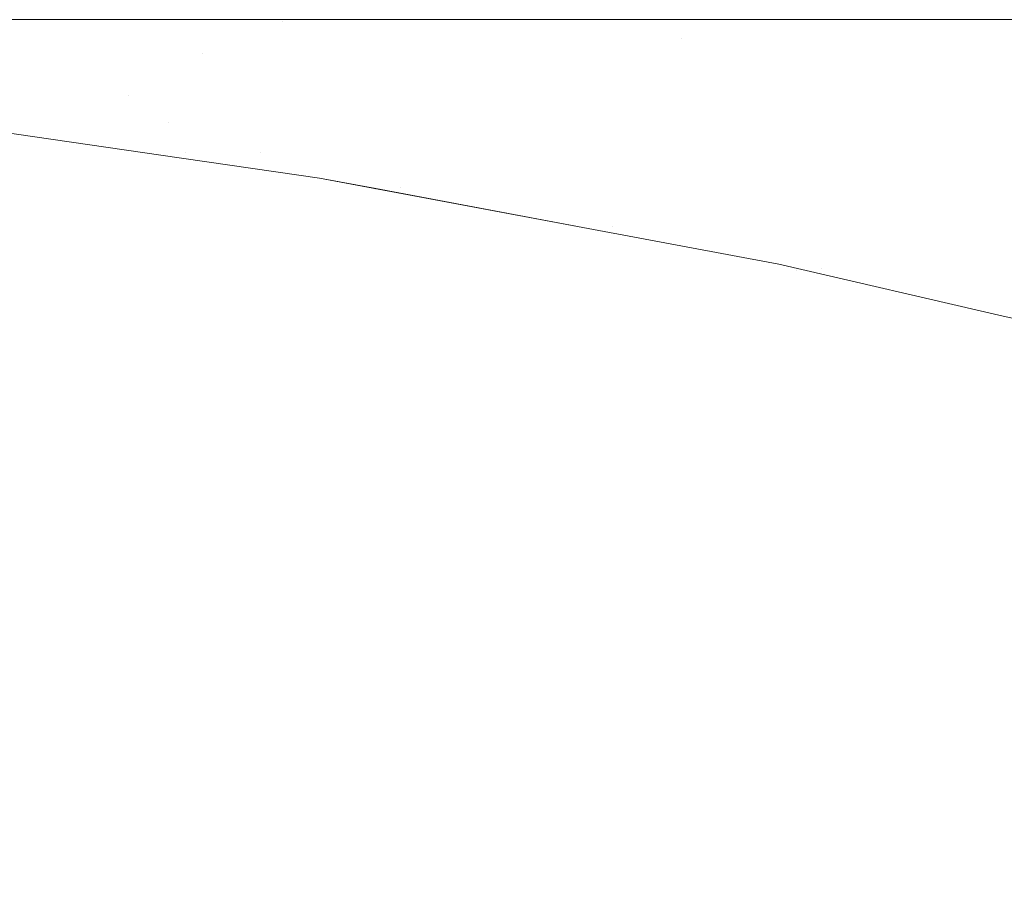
# Model space of a CAD drawing. Header units: centimetres. Extents: x -44.1 to 45.2, y 4.2 to 6.
# Tile 188 of 256: x -14.2318 to -14.209, y 5.98 to 6.0001. Entities that reach past the tile are written whole.
import ezdxf

# ---------------------------------------------------------------- set-up
doc = ezdxf.new("R2010")
doc.units = ezdxf.units.CM
doc.header["$LTSCALE"] = 2.54
doc.layers.add('Lucido design-1', color=7, linetype='Continuous')

# ---------------------------------------------------------------- blocks, each defined once
blk = doc.blocks.new('Gruppo-4-1')
at = {"color": 7, "linetype": 'Continuous', "lineweight": 9}
for points, invisible_edges in [([(-43.924707, 6.000021, -2312.419046), (-8.338741, 6.000089, -2312.42217), (-26.131724, 6.000089, -2312.42217)], 9), ([(-43.924707, 6.000021, -2312.419046), (45.040209, 6.000021, -2312.419046), (9.454243, 6.000089, -2312.42217), (-8.338741, 6.000089, -2312.42217)], 11), ([(-43.924707, 6.000021, -2312.419046), (-43.924707, 5.999993, -2312.417808), (45.040209, 5.999993, -2312.417808), (45.040209, 6.000021, -2312.419046)], 10), ([(45.040209, 5.999993, -2312.417808), (-43.924707, 5.999993, -2312.417808), (-43.924707, 5.999708, -2312.413454), (45.040209, 5.999708, -2312.413454)], 5), ([(-26.131724, 6.000089, -2312.42217), (-14.095203, 6.000089, -2312.646622), (-14.111291, 6.000089, -2312.652216)], 9), ([(-14.111291, 6.000089, -2312.652216), (-14.12626, 6.000089, -2312.658095), (-26.131724, 6.000089, -2312.42217)], 10), ([(-14.12626, 6.000089, -2312.658095), (-14.135675, 6.000089, -2312.66223), (-14.140127, 6.000089, -2312.664186), (-26.131724, 6.000089, -2312.42217)], 12), ([(-26.131724, 6.000089, -2312.42217), (-14.077994, 6.000089, -2312.641394), (-14.081469, 6.000089, -2312.642449)], 9), ([(-14.081469, 6.000089, -2312.642449), (-14.095203, 6.000089, -2312.646622), (-26.131724, 6.000089, -2312.42217)], 10), ([(-26.131724, 6.000089, -2312.42217), (-14.175912, 6.000089, -2312.683376), (-14.185788, 6.000089, -2312.689763)], 9), ([(-14.140127, 6.000089, -2312.664186), (-14.152928, 6.000089, -2312.670425), (-26.131724, 6.000089, -2312.42217)], 10), ([(-14.185788, 6.000089, -2312.689763), (-14.194819, 6.000089, -2312.696128), (-26.131724, 6.000089, -2312.42217)], 10), ([(-14.194819, 6.000089, -2312.696128), (-14.203065, 6.000089, -2312.702447), (-26.131724, 6.000089, -2312.42217)], 10), ([(-14.152928, 6.000089, -2312.670425), (-14.1647, 6.000089, -2312.676752), (-26.131724, 6.000089, -2312.42217)], 10), ([(-14.203065, 6.000089, -2312.702447), (-14.210585, 6.000089, -2312.7087), (-26.131724, 6.000089, -2312.42217)], 10), ([(-26.131724, 6.000089, -2312.42217), (-14.059693, 6.000089, -2312.636617), (-14.077994, 6.000089, -2312.641394)], 9), ([(-14.210585, 6.000089, -2312.7087), (-14.217435, 6.000089, -2312.714876), (-26.131724, 6.000089, -2312.42217)], 10), ([(-26.131724, 6.000089, -2312.42217), (-14.040353, 6.000089, -2312.632382), (-14.059693, 6.000089, -2312.636617)], 9), ([(-26.131724, 6.000089, -2312.42217), (-14.020064, 6.000089, -2312.628777), (-14.028457, 6.000089, -2312.630268)], 9), ([(-14.217435, 6.000089, -2312.714876), (-14.223668, 6.000089, -2312.720965), (-26.131724, 6.000089, -2312.42217)], 10), ([(-14.028457, 6.000089, -2312.630268), (-14.040353, 6.000089, -2312.632382), (-26.131724, 6.000089, -2312.42217)], 10), ([(-14.223668, 6.000089, -2312.720965), (-14.229332, 6.000089, -2312.726962), (-26.131724, 6.000089, -2312.42217)], 10), ([(-26.131724, 6.000089, -2312.42217), (-13.998948, 6.000089, -2312.625887), (-14.020064, 6.000089, -2312.628777)], 9), ([(-14.229332, 6.000089, -2312.726962), (-14.234474, 6.000089, -2312.732864), (-26.131724, 6.000089, -2312.42217)], 10), ([(-26.131724, 6.000089, -2312.42217), (-13.977163, 6.000089, -2312.623786), (-13.979127, 6.000089, -2312.623976), (-13.998948, 6.000089, -2312.625887)], 9), ([(-13.93465, 6.000089, -2312.62217), (-13.954895, 6.000089, -2312.622535), (-26.131724, 6.000089, -2312.42217), (-8.338741, 6.000089, -2312.42217)], 10), ([(-13.954895, 6.000089, -2312.622535), (-13.977163, 6.000089, -2312.623786), (-26.131724, 6.000089, -2312.42217)], 10), ([(-14.1647, 6.000089, -2312.676752), (-14.175912, 6.000089, -2312.683376), (-26.131724, 6.000089, -2312.42217)], 10), ([(-14.243351, 6.000089, -2312.744381), (-14.239134, 6.000089, -2312.73867), (-14.225695, 6.00004, -2312.729523), (-14.254351, 6.00004, -2312.773708)], 14), ([(-14.225695, 6.00004, -2312.729523), (-14.221083, 5.999894, -2312.730991), (-14.249285, 5.999894, -2312.774476), (-14.254351, 6.00004, -2312.773708)], 15), ([(-14.239134, 6.000089, -2312.73867), (-14.234474, 6.000089, -2312.732864), (-14.225695, 6.00004, -2312.729523)], 10), ([(-14.234474, 6.000089, -2312.732864), (-14.229332, 6.000089, -2312.726962), (-14.225695, 6.00004, -2312.729523)], 10), ([(-14.225695, 6.00004, -2312.729523), (-14.229332, 6.000089, -2312.726962), (-14.223668, 6.000089, -2312.720965), (-14.217435, 6.000089, -2312.714876)], 9), ([(-14.217435, 6.000089, -2312.714876), (-14.210585, 6.000089, -2312.7087), (-14.225695, 6.00004, -2312.729523)], 10), ([(-14.210585, 6.000089, -2312.7087), (-14.203065, 6.000089, -2312.702447), (-14.183168, 6.00004, -2312.692717), (-14.225695, 6.00004, -2312.729523)], 14), ([(-14.183168, 6.00004, -2312.692717), (-14.17923, 5.999894, -2312.694769), (-14.221083, 5.999894, -2312.730991), (-14.225695, 6.00004, -2312.729523)], 15), ([(45.040209, 5.999708, -2312.413454), (-43.924707, 5.999708, -2312.413454), (-43.924707, 5.999233, -2312.409117), (45.040209, 5.999233, -2312.409117)], 5), ([(-14.244234, 5.99965, -2312.775242), (-14.249285, 5.999894, -2312.774476), (-14.221083, 5.999894, -2312.730991), (-14.216484, 5.99965, -2312.732454)], 15), ([(-14.216484, 5.99965, -2312.732454), (-14.221083, 5.999894, -2312.730991), (-14.17923, 5.999894, -2312.694769), (-14.175303, 5.99965, -2312.696814)], 15), ([(-14.244234, 5.99965, -2312.775242), (-14.216484, 5.99965, -2312.732454), (-14.22753, 5.99931, -2312.754228)], 11), ([(-14.22753, 5.99931, -2312.754228), (-14.233896, 5.99931, -2312.764958), (-14.244234, 5.99965, -2312.775242)], 11), ([(-14.216484, 5.99965, -2312.732454), (-14.211906, 5.99931, -2312.733912), (-14.22753, 5.99931, -2312.754228)], 11), ([(-14.216484, 5.99965, -2312.732454), (-14.175303, 5.99965, -2312.696814), (-14.192962, 5.99931, -2312.715381)], 11), ([(-14.192962, 5.99931, -2312.715381), (-14.211906, 5.99931, -2312.733912), (-14.216484, 5.99965, -2312.732454)], 11), ([(-14.243398, 5.99931, -2312.787311), (-14.239205, 5.99931, -2312.776004), (-14.229242, 5.998346, -2312.777514), (-14.233298, 5.998346, -2312.788451)], 15), ([(-14.229242, 5.998346, -2312.777514), (-14.239205, 5.99931, -2312.776004), (-14.233896, 5.99931, -2312.764958)], 11), ([(-14.233896, 5.99931, -2312.764958), (-14.228984, 5.998875, -2312.765897), (-14.229242, 5.998346, -2312.777514)], 11), ([(-14.228984, 5.998875, -2312.765897), (-14.233896, 5.99931, -2312.764958), (-14.22753, 5.99931, -2312.754228), (-14.222722, 5.998875, -2312.755343)], 15), ([(-14.222722, 5.998875, -2312.755343), (-14.22753, 5.99931, -2312.754228), (-14.211906, 5.99931, -2312.733912), (-14.207355, 5.998875, -2312.735361)], 15), ([(-14.207355, 5.998875, -2312.735361), (-14.211906, 5.99931, -2312.733912), (-14.192962, 5.99931, -2312.715381), (-14.188721, 5.998875, -2312.717134)], 15), ([(45.040209, 5.999233, -2312.409117), (-43.924707, 5.999233, -2312.409117), (-43.924707, 5.998569, -2312.404805), (45.040209, 5.998569, -2312.404805)], 5), ([(-14.228984, 5.998875, -2312.765897), (-14.224107, 5.998346, -2312.766829), (-14.229242, 5.998346, -2312.777514)], 11), ([(-14.222722, 5.998875, -2312.755343), (-14.217949, 5.998346, -2312.75645), (-14.224107, 5.998346, -2312.766829), (-14.228984, 5.998875, -2312.765897)], 15), ([(-14.207355, 5.998875, -2312.735361), (-14.202836, 5.998346, -2312.736799), (-14.217949, 5.998346, -2312.75645), (-14.222722, 5.998875, -2312.755343)], 15), ([(45.040209, 5.998569, -2312.404805), (-43.924707, 5.998569, -2312.404805), (-43.924707, 5.997718, -2312.400526), (45.040209, 5.997718, -2312.400526)], 5), ([(-14.235857, 5.998023, -2312.82217), (-14.238001, 5.998346, -2312.810843), (-14.22792, 5.997012, -2312.811219)], 11), ([(-14.238001, 5.998346, -2312.810843), (-14.236229, 5.998346, -2312.799582), (-14.226207, 5.997012, -2312.800332), (-14.22792, 5.997012, -2312.811219)], 15), ([(-14.236229, 5.998346, -2312.799582), (-14.233298, 5.998346, -2312.788451), (-14.228311, 5.997724, -2312.789014)], 11), ([(-14.228311, 5.997724, -2312.789014), (-14.226207, 5.997012, -2312.800332), (-14.236229, 5.998346, -2312.799582)], 11), ([(-14.228311, 5.997724, -2312.789014), (-14.233298, 5.998346, -2312.788451), (-14.229242, 5.998346, -2312.777514), (-14.224322, 5.997724, -2312.77826)], 15), ([(-14.224322, 5.997724, -2312.77826), (-14.229242, 5.998346, -2312.777514), (-14.224107, 5.998346, -2312.766829), (-14.219273, 5.997724, -2312.767754)], 15), ([(-14.219273, 5.997724, -2312.767754), (-14.224107, 5.998346, -2312.766829), (-14.217949, 5.998346, -2312.75645), (-14.213218, 5.997724, -2312.757548)], 15), ([(-14.213218, 5.997724, -2312.757548), (-14.217949, 5.998346, -2312.75645), (-14.202836, 5.998346, -2312.736799), (-14.198357, 5.997724, -2312.738225)], 15), ([(-14.235857, 5.998023, -2312.82217), (-14.228501, 5.99696, -2312.82217), (-14.228501, 5.99696, -2313.02217), (-14.233524, 5.997686, -2313.02217)], 10), ([(-14.22792, 5.997012, -2312.811219), (-14.228501, 5.99696, -2312.82217), (-14.235857, 5.998023, -2312.82217)], 9), ([(45.040209, 5.997718, -2312.400526), (-43.924707, 5.997718, -2312.400526), (-43.924707, 5.996681, -2312.396288), (45.040209, 5.996681, -2312.396288)], 5), ([(-14.233536, 5.997677, -2313.025294), (-14.228514, 5.996964, -2313.025294), (-14.228574, 5.996823, -2313.028414), (-14.233589, 5.997534, -2313.028414)], 15), ([(-14.233524, 5.997686, -2313.02217), (-14.228501, 5.99696, -2313.02217), (-14.228514, 5.996964, -2313.025294), (-14.233536, 5.997677, -2313.025294)], 14), ([(-14.224322, 5.997724, -2312.77826), (-14.219452, 5.997012, -2312.778998), (-14.223374, 5.997012, -2312.789572), (-14.228311, 5.997724, -2312.789014)], 15), ([(-14.228311, 5.997724, -2312.789014), (-14.223374, 5.997012, -2312.789572), (-14.226207, 5.997012, -2312.800332)], 11), ([(-14.219273, 5.997724, -2312.767754), (-14.214488, 5.997012, -2312.768668), (-14.219452, 5.997012, -2312.778998), (-14.224322, 5.997724, -2312.77826)], 15), ([(-14.213218, 5.997724, -2312.757548), (-14.208535, 5.997012, -2312.758634), (-14.214488, 5.997012, -2312.768668), (-14.219273, 5.997724, -2312.767754)], 15), ([(-14.198357, 5.997724, -2312.738225), (-14.193924, 5.997012, -2312.739636), (-14.208535, 5.997012, -2312.758634), (-14.213218, 5.997724, -2312.757548)], 15), ([(-14.233589, 5.997534, -2313.028414), (-14.228574, 5.996823, -2313.028414), (-14.228675, 5.996587, -2313.031524), (-14.233677, 5.997296, -2313.031524)], 15), ([(-14.233677, 5.997296, -2313.031524), (-14.228675, 5.996587, -2313.031524), (-14.228815, 5.996257, -2313.034621), (-14.2338, 5.996965, -2313.034621)], 15), ([(-14.224837, 5.996431, -2312.82217), (-14.228501, 5.99696, -2312.82217), (-14.22792, 5.997012, -2312.811219)], 10), ([(-14.22792, 5.997012, -2312.811219), (-14.222964, 5.99621, -2312.811404), (-14.224837, 5.996431, -2312.82217)], 11), ([(-14.222964, 5.99621, -2312.811404), (-14.22792, 5.997012, -2312.811219), (-14.226207, 5.997012, -2312.800332), (-14.221279, 5.99621, -2312.800701)], 15), ([(-14.221279, 5.99621, -2312.800701), (-14.226207, 5.997012, -2312.800332), (-14.223374, 5.997012, -2312.789572), (-14.218494, 5.99621, -2312.790123)], 15), ([(-14.218494, 5.99621, -2312.790123), (-14.223374, 5.997012, -2312.789572), (-14.219452, 5.997012, -2312.778998), (-14.214639, 5.99621, -2312.779728)], 15), ([(-14.214639, 5.99621, -2312.779728), (-14.219452, 5.997012, -2312.778998), (-14.214488, 5.997012, -2312.768668), (-14.209758, 5.99621, -2312.769573)], 15), ([(-14.209758, 5.99621, -2312.769573), (-14.214488, 5.997012, -2312.768668), (-14.208535, 5.997012, -2312.758634), (-14.203906, 5.99621, -2312.759708)], 15), ([(-14.2338, 5.996965, -2313.034621), (-14.228815, 5.996257, -2313.034621), (-14.228994, 5.995836, -2313.0377), (-14.233958, 5.99654, -2313.0377)], 15), ([(-14.22373, 5.995789, -2313.031524), (-14.228675, 5.996587, -2313.031524), (-14.228574, 5.996823, -2313.028414), (-14.223618, 5.996023, -2313.028414)], 15), ([(-14.223618, 5.996023, -2313.028414), (-14.228574, 5.996823, -2313.028414), (-14.228514, 5.996964, -2313.025294), (-14.22355, 5.996163, -2313.025294)], 15), ([(-14.228514, 5.996964, -2313.025294), (-14.228501, 5.99696, -2313.02217), (-14.224837, 5.996431, -2313.02217)], 9), ([(-14.224837, 5.996431, -2313.02217), (-14.22355, 5.996163, -2313.025294), (-14.228514, 5.996964, -2313.025294)], 11), ([(-14.228501, 5.99696, -2312.82217), (-14.224837, 5.996431, -2312.82217), (-14.224837, 5.996431, -2313.02217), (-14.228501, 5.99696, -2313.02217)], 10), ([(45.040209, 5.996681, -2312.396288), (-43.924707, 5.996681, -2312.396288), (-43.924707, 5.99546, -2312.392099), (45.040209, 5.99546, -2312.392099)], 5), ([(-14.233958, 5.99654, -2313.0377), (-14.228994, 5.995836, -2313.0377), (-14.229212, 5.995323, -2313.040757), (-14.234149, 5.996023, -2313.040757)], 15), ([(-14.223887, 5.995462, -2313.034621), (-14.228815, 5.996257, -2313.034621), (-14.228675, 5.996587, -2313.031524), (-14.22373, 5.995789, -2313.031524)], 15), ([(-14.224837, 5.996431, -2312.82217), (-14.218636, 5.995268, -2312.82217), (-14.218636, 5.995268, -2313.02217), (-14.223532, 5.996186, -2313.02217)], 10), ([(-14.223532, 5.996186, -2313.02217), (-14.224837, 5.996431, -2313.02217), (-14.224837, 5.996431, -2312.82217)], 10), ([(-14.218636, 5.995268, -2312.82217), (-14.224837, 5.996431, -2312.82217), (-14.222964, 5.99621, -2312.811404)], 10), ([(-14.224837, 5.996431, -2313.02217), (-14.223532, 5.996186, -2313.02217), (-14.22355, 5.996163, -2313.025294)], 10), ([(-14.224088, 5.995044, -2313.0377), (-14.228994, 5.995836, -2313.0377), (-14.228815, 5.996257, -2313.034621), (-14.223887, 5.995462, -2313.034621)], 15), ([(-14.22355, 5.996163, -2313.025294), (-14.218651, 5.995276, -2313.025294), (-14.218725, 5.995136, -2313.028414), (-14.223618, 5.996023, -2313.028414)], 15), ([(-14.218651, 5.995276, -2313.025294), (-14.22355, 5.996163, -2313.025294), (-14.223532, 5.996186, -2313.02217)], 11), ([(-14.223532, 5.996186, -2313.02217), (-14.218636, 5.995268, -2313.02217), (-14.218651, 5.995276, -2313.025294)], 10), ([(-14.222964, 5.99621, -2312.811404), (-14.218072, 5.995322, -2312.811587), (-14.218636, 5.995268, -2312.82217)], 11), ([(-14.221279, 5.99621, -2312.800701), (-14.216416, 5.995322, -2312.801066), (-14.218072, 5.995322, -2312.811587), (-14.222964, 5.99621, -2312.811404)], 15), ([(-14.218494, 5.99621, -2312.790123), (-14.213677, 5.995322, -2312.790667), (-14.216416, 5.995322, -2312.801066), (-14.221279, 5.99621, -2312.800701)], 15), ([(-14.214639, 5.99621, -2312.779728), (-14.209888, 5.995322, -2312.780448), (-14.213677, 5.995322, -2312.790667), (-14.218494, 5.99621, -2312.790123)], 15), ([(-14.209758, 5.99621, -2312.769573), (-14.20509, 5.995322, -2312.770465), (-14.209888, 5.995322, -2312.780448), (-14.214639, 5.99621, -2312.779728)], 15), ([(-14.203906, 5.99621, -2312.759708), (-14.199337, 5.995322, -2312.760768), (-14.20509, 5.995322, -2312.770465), (-14.209758, 5.99621, -2312.769573)], 15), ([(-14.234149, 5.996023, -2313.040757), (-14.229212, 5.995323, -2313.040757), (-14.229469, 5.99472, -2313.043786), (-14.234375, 5.995416, -2313.043786)], 15), ([(-14.224333, 5.994535, -2313.040757), (-14.229212, 5.995323, -2313.040757), (-14.228994, 5.995836, -2313.0377), (-14.224088, 5.995044, -2313.0377)], 15), ([(-14.223618, 5.996023, -2313.028414), (-14.218725, 5.995136, -2313.028414), (-14.21885, 5.994905, -2313.031524), (-14.22373, 5.995789, -2313.031524)], 15), ([(-14.22373, 5.995789, -2313.031524), (-14.21885, 5.994905, -2313.031524), (-14.219023, 5.994581, -2313.034621), (-14.223887, 5.995462, -2313.034621)], 15), ([(45.040209, 5.99546, -2312.392099), (-43.924707, 5.99546, -2312.392099), (-43.924707, 5.994058, -2312.387968), (45.040209, 5.994058, -2312.387968)], 5), ([(-14.234375, 5.995416, -2313.043786), (-14.229469, 5.99472, -2313.043786), (-14.229763, 5.99403, -2313.046785), (-14.234633, 5.99472, -2313.046785)], 15), ([(-14.223887, 5.995462, -2313.034621), (-14.219023, 5.994581, -2313.034621), (-14.219246, 5.994167, -2313.0377), (-14.224088, 5.995044, -2313.0377)], 15), ([(-14.22462, 5.993938, -2313.043786), (-14.229469, 5.99472, -2313.043786), (-14.229212, 5.995323, -2313.040757), (-14.224333, 5.994535, -2313.040757)], 15), ([(-14.213904, 5.994166, -2313.028414), (-14.218725, 5.995136, -2313.028414), (-14.218651, 5.995276, -2313.025294), (-14.213822, 5.994304, -2313.025294)], 15), ([(-14.218651, 5.995276, -2313.025294), (-14.218636, 5.995268, -2313.02217), (-14.214234, 5.994442, -2313.02217)], 9), ([(-14.214234, 5.994442, -2313.02217), (-14.213822, 5.994304, -2313.025294), (-14.218651, 5.995276, -2313.025294)], 11), ([(-14.214234, 5.994442, -2312.82217), (-14.218636, 5.995268, -2312.82217), (-14.218072, 5.995322, -2312.811587)], 10), ([(-14.218636, 5.995268, -2312.82217), (-14.214234, 5.994442, -2312.82217), (-14.214234, 5.994442, -2313.02217), (-14.218636, 5.995268, -2313.02217)], 10), ([(-14.218072, 5.995322, -2312.811587), (-14.21325, 5.99435, -2312.811767), (-14.214234, 5.994442, -2312.82217)], 11), ([(-14.21325, 5.99435, -2312.811767), (-14.218072, 5.995322, -2312.811587), (-14.216416, 5.995322, -2312.801066), (-14.211622, 5.99435, -2312.801425)], 15), ([(-14.211622, 5.99435, -2312.801425), (-14.216416, 5.995322, -2312.801066), (-14.213677, 5.995322, -2312.790667), (-14.208931, 5.99435, -2312.791203)], 15), ([(-14.208931, 5.99435, -2312.791203), (-14.213677, 5.995322, -2312.790667), (-14.209888, 5.995322, -2312.780448), (-14.205206, 5.99435, -2312.781158)], 15), ([(-14.205206, 5.99435, -2312.781158), (-14.209888, 5.995322, -2312.780448), (-14.20509, 5.995322, -2312.770465), (-14.20049, 5.99435, -2312.771345)], 15), ([(-14.224088, 5.995044, -2313.0377), (-14.219246, 5.994167, -2313.0377), (-14.219516, 5.993663, -2313.040757), (-14.224333, 5.994535, -2313.040757)], 15), ([(-14.21404, 5.993937, -2313.031524), (-14.21885, 5.994905, -2313.031524), (-14.218725, 5.995136, -2313.028414), (-14.213904, 5.994166, -2313.028414)], 15), ([(-14.234633, 5.99472, -2313.046785), (-14.229763, 5.99403, -2313.046785), (-14.230093, 5.993253, -2313.04975), (-14.234923, 5.993938, -2313.04975)], 15), ([(-14.224949, 5.993253, -2313.046785), (-14.229763, 5.99403, -2313.046785), (-14.229469, 5.99472, -2313.043786), (-14.22462, 5.993938, -2313.043786)], 15), ([(-14.21423, 5.993616, -2313.034621), (-14.219023, 5.994581, -2313.034621), (-14.21885, 5.994905, -2313.031524), (-14.21404, 5.993937, -2313.031524)], 15), ([(-14.224333, 5.994535, -2313.040757), (-14.219516, 5.993663, -2313.040757), (-14.219834, 5.993071, -2313.043786), (-14.22462, 5.993938, -2313.043786)], 15), ([(-14.214473, 5.993206, -2313.0377), (-14.219246, 5.994167, -2313.0377), (-14.219023, 5.994581, -2313.034621), (-14.21423, 5.993616, -2313.034621)], 15), ([(-14.209053, 5.993243, -2313.02217), (-14.214234, 5.994442, -2313.02217), (-14.214234, 5.994442, -2312.82217), (-14.209053, 5.993243, -2312.82217)], 10), ([(-14.209053, 5.993243, -2312.82217), (-14.214234, 5.994442, -2312.82217), (-14.21325, 5.99435, -2312.811767)], 10), ([(-14.213822, 5.994304, -2313.025294), (-14.214234, 5.994442, -2313.02217), (-14.209053, 5.993243, -2313.02217)], 9), ([(-14.213822, 5.994304, -2313.025294), (-14.20907, 5.993251, -2313.025294), (-14.209159, 5.993114, -2313.028414), (-14.213904, 5.994166, -2313.028414)], 15), ([(-14.209053, 5.993243, -2313.02217), (-14.20907, 5.993251, -2313.025294), (-14.213822, 5.994304, -2313.025294)], 11), ([(-14.211622, 5.99435, -2312.801425), (-14.206905, 5.993296, -2312.801778), (-14.208505, 5.993296, -2312.811944), (-14.21325, 5.99435, -2312.811767)], 15), ([(-14.21325, 5.99435, -2312.811767), (-14.208505, 5.993296, -2312.811944), (-14.209053, 5.993243, -2312.82217)], 11), ([(-14.208931, 5.99435, -2312.791203), (-14.204259, 5.993296, -2312.79173), (-14.206905, 5.993296, -2312.801778), (-14.211622, 5.99435, -2312.801425)], 15), ([(45.040209, 5.994058, -2312.387968), (-43.924707, 5.994058, -2312.387968), (-43.924707, 5.992477, -2312.383902), (45.040209, 5.992477, -2312.383902)], 5), ([(-14.22532, 5.992482, -2313.04975), (-14.230093, 5.993253, -2313.04975), (-14.229763, 5.99403, -2313.046785), (-14.224949, 5.993253, -2313.046785)], 15), ([(-14.21477, 5.992707, -2313.040757), (-14.219516, 5.993663, -2313.040757), (-14.219246, 5.994167, -2313.0377), (-14.214473, 5.993206, -2313.0377)], 15), ([(-14.213904, 5.994166, -2313.028414), (-14.209159, 5.993114, -2313.028414), (-14.209306, 5.992888, -2313.031524), (-14.21404, 5.993937, -2313.031524)], 15), ([(-14.234923, 5.993938, -2313.04975), (-14.230093, 5.993253, -2313.04975), (-14.230459, 5.992392, -2313.052675), (-14.235245, 5.993071, -2313.052675)], 15), ([(-14.22462, 5.993938, -2313.043786), (-14.219834, 5.993071, -2313.043786), (-14.220198, 5.992392, -2313.046785), (-14.224949, 5.993253, -2313.046785)], 15), ([(-14.21404, 5.993937, -2313.031524), (-14.209306, 5.992888, -2313.031524), (-14.209513, 5.992571, -2313.034621), (-14.21423, 5.993616, -2313.034621)], 15), ([(-14.215117, 5.992121, -2313.043786), (-14.219834, 5.993071, -2313.043786), (-14.219516, 5.993663, -2313.040757), (-14.21477, 5.992707, -2313.040757)], 15), ([(-14.21423, 5.993616, -2313.034621), (-14.209513, 5.992571, -2313.034621), (-14.209777, 5.992165, -2313.0377), (-14.214473, 5.993206, -2313.0377)], 15), ([(-14.22573, 5.991629, -2313.052675), (-14.230459, 5.992392, -2313.052675), (-14.230093, 5.993253, -2313.04975), (-14.22532, 5.992482, -2313.04975)], 15), ([(-14.224949, 5.993253, -2313.046785), (-14.220198, 5.992392, -2313.046785), (-14.220608, 5.991629, -2313.04975), (-14.22532, 5.992482, -2313.04975)], 15), ([(-14.214473, 5.993206, -2313.0377), (-14.209777, 5.992165, -2313.0377), (-14.210098, 5.991672, -2313.040757), (-14.21477, 5.992707, -2313.040757)], 15), ([(-14.204655, 5.99176, -2313.031524), (-14.209306, 5.992888, -2313.031524), (-14.209159, 5.993114, -2313.028414), (-14.204495, 5.991984, -2313.028414)], 15), ([(-14.204495, 5.991984, -2313.028414), (-14.209159, 5.993114, -2313.028414), (-14.20907, 5.993251, -2313.025294), (-14.2044, 5.992119, -2313.025294)], 15), ([(-14.2044, 5.992119, -2313.025294), (-14.20907, 5.993251, -2313.025294), (-14.209053, 5.993243, -2313.02217)], 11), ([(-14.204132, 5.992104, -2312.82217), (-14.209053, 5.993243, -2312.82217), (-14.208505, 5.993296, -2312.811944)], 10), ([(-14.209053, 5.993243, -2312.82217), (-14.204132, 5.992104, -2312.82217), (-14.204132, 5.992104, -2313.02217), (-14.209053, 5.993243, -2313.02217)], 10), ([(-14.209053, 5.993243, -2313.02217), (-14.204132, 5.992104, -2313.02217), (-14.2044, 5.992119, -2313.025294)], 10), ([(-14.235245, 5.993071, -2313.052675), (-14.230459, 5.992392, -2313.052675), (-14.23086, 5.99145, -2313.055559), (-14.235597, 5.992121, -2313.055559)], 15), ([(-14.215516, 5.99145, -2313.046785), (-14.220198, 5.992392, -2313.046785), (-14.219834, 5.993071, -2313.043786), (-14.215117, 5.992121, -2313.043786)], 15), ([(-14.204877, 5.991447, -2313.034621), (-14.209513, 5.992571, -2313.034621), (-14.209306, 5.992888, -2313.031524), (-14.204655, 5.99176, -2313.031524)], 15), ([(-14.21477, 5.992707, -2313.040757), (-14.210098, 5.991672, -2313.040757), (-14.210475, 5.991093, -2313.043786), (-14.215117, 5.992121, -2313.043786)], 15), ([(45.040209, 5.992477, -2312.383902), (-43.924707, 5.992477, -2312.383902), (-43.924707, 5.990719, -2312.379908), (45.040209, 5.990719, -2312.379908)], 5), ([(-14.22532, 5.992482, -2313.04975), (-14.220608, 5.991629, -2313.04975), (-14.221062, 5.990783, -2313.052675), (-14.22573, 5.991629, -2313.052675)], 15), ([(-14.205161, 5.991047, -2313.0377), (-14.209777, 5.992165, -2313.0377), (-14.209513, 5.992571, -2313.034621), (-14.204877, 5.991447, -2313.034621)], 15), ([(-14.226179, 5.990694, -2313.055559), (-14.23086, 5.99145, -2313.055559), (-14.230459, 5.992392, -2313.052675), (-14.22573, 5.991629, -2313.052675)], 15), ([(-14.215964, 5.990694, -2313.04975), (-14.220608, 5.991629, -2313.04975), (-14.220198, 5.992392, -2313.046785), (-14.215516, 5.99145, -2313.046785)], 15), ([(-14.235597, 5.992121, -2313.055559), (-14.23086, 5.99145, -2313.055559), (-14.231295, 5.990428, -2313.058396), (-14.235978, 5.991093, -2313.058396)], 15), ([(-14.215117, 5.992121, -2313.043786), (-14.210475, 5.991093, -2313.043786), (-14.210908, 5.990428, -2313.046785), (-14.215516, 5.99145, -2313.046785)], 15), ([(-14.205507, 5.990559, -2313.040757), (-14.210098, 5.991672, -2313.040757), (-14.209777, 5.992165, -2313.0377), (-14.205161, 5.991047, -2313.0377)], 15), ([(-14.22573, 5.991629, -2313.052675), (-14.221062, 5.990783, -2313.052675), (-14.221559, 5.989857, -2313.055559), (-14.226179, 5.990694, -2313.055559)], 15), ([(-14.216461, 5.989857, -2313.052675), (-14.221062, 5.990783, -2313.052675), (-14.220608, 5.991629, -2313.04975), (-14.215964, 5.990694, -2313.04975)], 15), ([(-14.205913, 5.989987, -2313.043786), (-14.210475, 5.991093, -2313.043786), (-14.210098, 5.991672, -2313.040757), (-14.205507, 5.990559, -2313.040757)], 15), ([(-14.226666, 5.989681, -2313.058396), (-14.231295, 5.990428, -2313.058396), (-14.23086, 5.99145, -2313.055559), (-14.226179, 5.990694, -2313.055559)], 15), ([(-14.215516, 5.99145, -2313.046785), (-14.210908, 5.990428, -2313.046785), (-14.211394, 5.989681, -2313.04975), (-14.215964, 5.990694, -2313.04975)], 15), ([(-14.235978, 5.991093, -2313.058396), (-14.231295, 5.990428, -2313.058396), (-14.231762, 5.989331, -2313.061185), (-14.236388, 5.989987, -2313.061185)], 15), ([(-14.206379, 5.989331, -2313.046785), (-14.210908, 5.990428, -2313.046785), (-14.210475, 5.991093, -2313.043786), (-14.205913, 5.989987, -2313.043786)], 15), ([(45.040209, 5.990719, -2312.379908), (-43.924707, 5.990719, -2312.379908), (-43.924707, 5.98879, -2312.375995), (45.040209, 5.98879, -2312.375995)], 5), ([(-14.226179, 5.990694, -2313.055559), (-14.221559, 5.989857, -2313.055559), (-14.222097, 5.988854, -2313.058396), (-14.226666, 5.989681, -2313.058396)], 15), ([(-14.217005, 5.988941, -2313.055559), (-14.221559, 5.989857, -2313.055559), (-14.221062, 5.990783, -2313.052675), (-14.216461, 5.989857, -2313.052675)], 15), ([(-14.215964, 5.990694, -2313.04975), (-14.211394, 5.989681, -2313.04975), (-14.211933, 5.988854, -2313.052675), (-14.216461, 5.989857, -2313.052675)], 15), ([(-14.227189, 5.988593, -2313.061185), (-14.231762, 5.989331, -2313.061185), (-14.231295, 5.990428, -2313.058396), (-14.226666, 5.989681, -2313.058396)], 15), ([(-14.206903, 5.988593, -2313.04975), (-14.211394, 5.989681, -2313.04975), (-14.210908, 5.990428, -2313.046785), (-14.206379, 5.989331, -2313.046785)], 15), ([(-14.217594, 5.987947, -2313.058396), (-14.222097, 5.988854, -2313.058396), (-14.221559, 5.989857, -2313.055559), (-14.217005, 5.988941, -2313.055559)], 15), ([(-14.216461, 5.989857, -2313.052675), (-14.211933, 5.988854, -2313.052675), (-14.212523, 5.987947, -2313.055559), (-14.217005, 5.988941, -2313.055559)], 15), ([(-14.226666, 5.989681, -2313.058396), (-14.222097, 5.988854, -2313.058396), (-14.222676, 5.987775, -2313.061185), (-14.227189, 5.988593, -2313.061185)], 15), ([(-14.207484, 5.987775, -2313.052675), (-14.211933, 5.988854, -2313.052675), (-14.211394, 5.989681, -2313.04975), (-14.206903, 5.988593, -2313.04975)], 15), ([(-14.227748, 5.987431, -2313.063922), (-14.23226, 5.98816, -2313.063922), (-14.231762, 5.989331, -2313.061185), (-14.227189, 5.988593, -2313.061185)], 15), ([(45.040209, 5.98879, -2312.375995), (-43.924707, 5.98879, -2312.375995), (-43.924707, 5.986691, -2312.37217), (45.040209, 5.986691, -2312.37217)], 5), ([(-14.218228, 5.98688, -2313.061185), (-14.222676, 5.987775, -2313.061185), (-14.222097, 5.988854, -2313.058396), (-14.217594, 5.987947, -2313.058396)], 15), ([(-14.217005, 5.988941, -2313.055559), (-14.212523, 5.987947, -2313.055559), (-14.213163, 5.986965, -2313.058396), (-14.217594, 5.987947, -2313.058396)], 15), ([(-14.208119, 5.98688, -2313.055559), (-14.212523, 5.987947, -2313.055559), (-14.211933, 5.988854, -2313.052675), (-14.207484, 5.987775, -2313.052675)], 15), ([(-14.227189, 5.988593, -2313.061185), (-14.222676, 5.987775, -2313.061185), (-14.223294, 5.986624, -2313.063922), (-14.227748, 5.987431, -2313.063922)], 15), ([(-14.22834, 5.9862, -2313.066604), (-14.232789, 5.986918, -2313.066604), (-14.23226, 5.98816, -2313.063922), (-14.227748, 5.987431, -2313.063922)], 15), ([(-14.217594, 5.987947, -2313.058396), (-14.213163, 5.986965, -2313.058396), (-14.21385, 5.98591, -2313.061185), (-14.218228, 5.98688, -2313.061185)], 15), ([(-14.208808, 5.98591, -2313.058396), (-14.213163, 5.986965, -2313.058396), (-14.212523, 5.987947, -2313.055559), (-14.208119, 5.98688, -2313.055559)], 15), ([(-14.218904, 5.985741, -2313.063922), (-14.223294, 5.986624, -2313.063922), (-14.222676, 5.987775, -2313.061185), (-14.218228, 5.98688, -2313.061185)], 15), ([(-14.227748, 5.987431, -2313.063922), (-14.223294, 5.986624, -2313.063922), (-14.223948, 5.985404, -2313.066604), (-14.22834, 5.9862, -2313.066604)], 15), ([(-14.209548, 5.984867, -2313.061185), (-14.21385, 5.98591, -2313.061185), (-14.213163, 5.986965, -2313.058396), (-14.208808, 5.98591, -2313.058396)], 15), ([(-14.228964, 5.984902, -2313.069229), (-14.233346, 5.985609, -2313.069229), (-14.232789, 5.986918, -2313.066604), (-14.22834, 5.9862, -2313.066604)], 15), ([(-14.218228, 5.98688, -2313.061185), (-14.21385, 5.98591, -2313.061185), (-14.214584, 5.984783, -2313.063922), (-14.218904, 5.985741, -2313.063922)], 15), ([(45.040209, 5.985408, -2312.370055), (45.040209, 5.986691, -2312.37217), (-43.924707, 5.986691, -2312.37217), (-43.924707, 5.985408, -2312.370055)], 10), ([(-14.219621, 5.984533, -2313.066604), (-14.223948, 5.985404, -2313.066604), (-14.223294, 5.986624, -2313.063922), (-14.218904, 5.985741, -2313.063922)], 15), ([(-14.22834, 5.9862, -2313.066604), (-14.223948, 5.985404, -2313.066604), (-14.224639, 5.984118, -2313.069229), (-14.228964, 5.984902, -2313.069229)], 15), ([(-14.210338, 5.983754, -2313.063922), (-14.214584, 5.984783, -2313.063922), (-14.21385, 5.98591, -2313.061185), (-14.209548, 5.984867, -2313.061185)], 15), ([(-14.208808, 5.98591, -2313.058396), (-14.204534, 5.984783, -2313.058396), (-14.205326, 5.983754, -2313.061185), (-14.209548, 5.984867, -2313.061185)], 15), ([(-14.229618, 5.98354, -2313.071794), (-14.23393, 5.984236, -2313.071794), (-14.233346, 5.985609, -2313.069229), (-14.228964, 5.984902, -2313.069229)], 15), ([(-14.218904, 5.985741, -2313.063922), (-14.214584, 5.984783, -2313.063922), (-14.215361, 5.983589, -2313.066604), (-14.219621, 5.984533, -2313.066604)], 15), ([(-43.924707, 5.985408, -2312.370055), (-43.924707, 5.984428, -2312.36844), (45.040209, 5.984428, -2312.36844), (45.040209, 5.985408, -2312.370055)], 10), ([(-14.220376, 5.98326, -2313.069229), (-14.224639, 5.984118, -2313.069229), (-14.223948, 5.985404, -2313.066604), (-14.219621, 5.984533, -2313.066604)], 15), ([(-14.228964, 5.984902, -2313.069229), (-14.224639, 5.984118, -2313.069229), (-14.225363, 5.982769, -2313.071794), (-14.229618, 5.98354, -2313.071794)], 15), ([(-14.211175, 5.982575, -2313.066604), (-14.215361, 5.983589, -2313.066604), (-14.214584, 5.984783, -2313.063922), (-14.210338, 5.983754, -2313.063922)], 15), ([(-14.209548, 5.984867, -2313.061185), (-14.205326, 5.983754, -2313.061185), (-14.206171, 5.982656, -2313.063922), (-14.210338, 5.983754, -2313.063922)], 15), ([(-14.219621, 5.984533, -2313.066604), (-14.215361, 5.983589, -2313.066604), (-14.216181, 5.982331, -2313.069229), (-14.220376, 5.98326, -2313.069229)], 15), ([(45.040209, 5.983876, -2312.367613), (45.040209, 5.984428, -2312.36844), (-43.924707, 5.984428, -2312.36844), (-43.924707, 5.983876, -2312.367613)], 10), ([(-14.230302, 5.982118, -2313.074297), (-14.23454, 5.982802, -2313.074297), (-14.23393, 5.984236, -2313.071794), (-14.229618, 5.98354, -2313.071794)], 15), ([(-14.221168, 5.981925, -2313.071794), (-14.225363, 5.982769, -2313.071794), (-14.224639, 5.984118, -2313.069229), (-14.220376, 5.98326, -2313.069229)], 15), ([(-43.924707, 5.983876, -2312.367613), (-43.924707, 5.982004, -2312.364812), (45.040209, 5.982004, -2312.364812), (45.040209, 5.983876, -2312.367613)], 10), ([(-14.212058, 5.981331, -2313.069229), (-14.216181, 5.982331, -2313.069229), (-14.215361, 5.983589, -2313.066604), (-14.211175, 5.982575, -2313.066604)], 15), ([(-14.210338, 5.983754, -2313.063922), (-14.206171, 5.982656, -2313.063922), (-14.207068, 5.981492, -2313.066604), (-14.211175, 5.982575, -2313.066604)], 15), ([(-14.229618, 5.98354, -2313.071794), (-14.225363, 5.982769, -2313.071794), (-14.226119, 5.98136, -2313.074297), (-14.230302, 5.982118, -2313.074297)], 15), ([(-14.220376, 5.98326, -2313.069229), (-14.216181, 5.982331, -2313.069229), (-14.217041, 5.98101, -2313.071794), (-14.221168, 5.981925, -2313.071794)], 15), ([(-14.231013, 5.980639, -2313.076736), (-14.235174, 5.981311, -2313.076736), (-14.23454, 5.982802, -2313.074297), (-14.230302, 5.982118, -2313.074297)], 15), ([(-14.221996, 5.980531, -2313.074297), (-14.226119, 5.98136, -2313.074297), (-14.225363, 5.982769, -2313.071794), (-14.221168, 5.981925, -2313.071794)], 15), ([(-14.211175, 5.982575, -2313.066604), (-14.207068, 5.981492, -2313.066604), (-14.208012, 5.980265, -2313.069229), (-14.212058, 5.981331, -2313.069229)], 15), ([(-14.212984, 5.980027, -2313.071794), (-14.217041, 5.98101, -2313.071794), (-14.216181, 5.982331, -2313.069229), (-14.212058, 5.981331, -2313.069229)], 15), ([(45.040209, 5.982004, -2312.364812), (-43.924707, 5.982004, -2312.364812), (-43.924707, 5.979424, -2312.361294), (45.040209, 5.979424, -2312.361294)], 5), ([(-14.230302, 5.982118, -2313.074297), (-14.226119, 5.98136, -2313.074297), (-14.226905, 5.979895, -2313.076736), (-14.231013, 5.980639, -2313.076736)], 15), ([(-14.221168, 5.981925, -2313.071794), (-14.217041, 5.98101, -2313.071794), (-14.217939, 5.979631, -2313.074297), (-14.221996, 5.980531, -2313.074297)], 15), ([(-14.231749, 5.979107, -2313.079109), (-14.235832, 5.979766, -2313.079109), (-14.235174, 5.981311, -2313.076736), (-14.231013, 5.980639, -2313.076736)], 15), ([(-14.222857, 5.97908, -2313.076736), (-14.226905, 5.979895, -2313.076736), (-14.226119, 5.98136, -2313.074297), (-14.221996, 5.980531, -2313.074297)], 15), ([(-14.212058, 5.981331, -2313.069229), (-14.208012, 5.980265, -2313.069229), (-14.209003, 5.978978, -2313.071794), (-14.212984, 5.980027, -2313.071794)], 15), ([(-14.213951, 5.978665, -2313.074297), (-14.217939, 5.979631, -2313.074297), (-14.217041, 5.98101, -2313.071794), (-14.212984, 5.980027, -2313.071794)], 15), ([(-14.231013, 5.980639, -2313.076736), (-14.226905, 5.979895, -2313.076736), (-14.22772, 5.978377, -2313.079109), (-14.231749, 5.979107, -2313.079109)], 15), ([(-14.221996, 5.980531, -2313.074297), (-14.217939, 5.979631, -2313.074297), (-14.218872, 5.978197, -2313.076736), (-14.222857, 5.97908, -2313.076736)], 15), ([(-14.212984, 5.980027, -2313.071794), (-14.209003, 5.978978, -2313.071794), (-14.210038, 5.977634, -2313.074297), (-14.213951, 5.978665, -2313.074297)], 15)]:
    blk.add_3dface(points, dxfattribs=dict(at, invisible_edges=invisible_edges))
blk = doc.blocks.new('Gruppo-5-1')
at = {"color": 7}
blk.add_blockref('Gruppo-4-1', (0, 0), dxfattribs=at)

msp = doc.modelspace()

# ---------------------------------------------------------------- block references
at = {"layer": 'Lucido design-1', "color": 7}
msp.add_blockref('Gruppo-5-1', (0, 0), dxfattribs=at)

doc.saveas('drawing.dxf')
